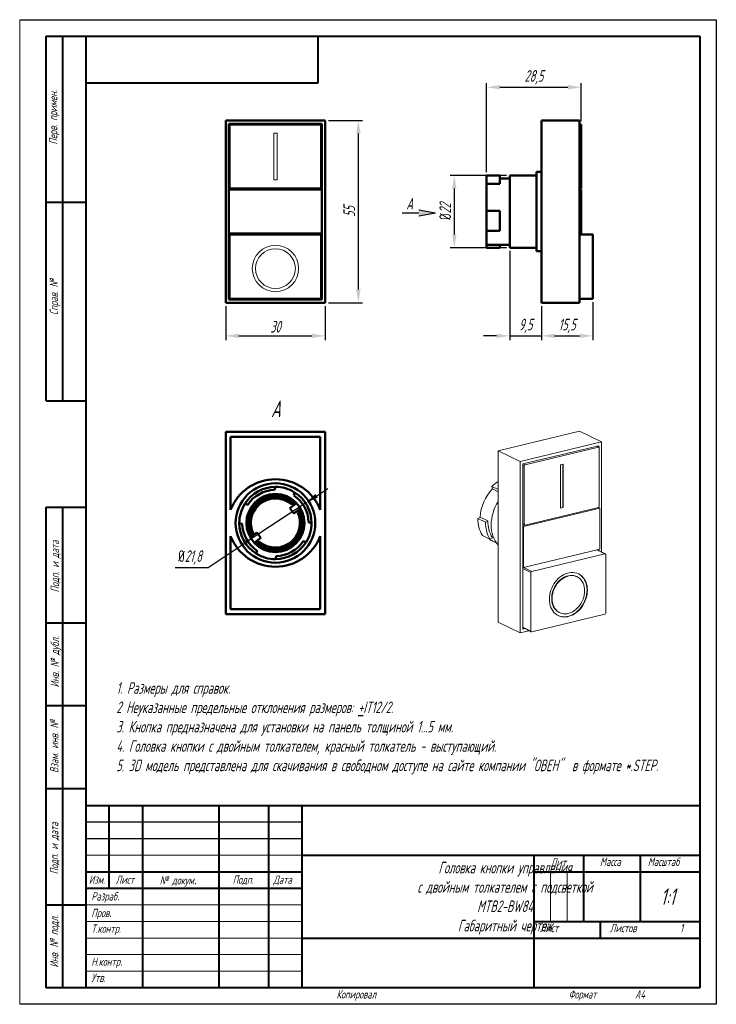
# Model space of a CAD drawing. Header units: millimetres. Extents: x 2381 to 2591, y 1129 to 1426.
import ezdxf

# ---------------------------------------------------------------- set-up
doc = ezdxf.new("R2010")
doc.units = ezdxf.units.MM
for name, color, linetype, lineweight in [('main', 5, 'Continuous', 50), ('text', 7, 'Continuous', 25), ('РАЗМЕРЫ', 7, 'Continuous', 25), ('ФОРМАТ', 7, 'Continuous', 25), ('ФОРМАТ @ 1', 7, 'Continuous', 25)]:
    doc.layers.add(name, color=color, linetype=linetype, lineweight=lineweight)
doc.styles.add('GOST', font='Gost.shx', dxfattribs={"width": 0.8, "oblique": 15, "height": 3.5})
doc.dimstyles.new('ISO-25', dxfattribs={"dimtxt": 3.5, "dimasz": 4, "dimexe": 1.25, "dimexo": 1, "dimgap": 1, "dimtad": 1, "dimtoh": 1, "dimdec": 1, "dimtxsty": 'GOST', "dimcen": 0, "dimclrd": 256, "dimclrt": 7, "dimadec": 0, "dimazin": 2, "dimtfac": 1, "dimtdec": 1, "dimtmove": 0, "dimatfit": 1, "dimfxl": 0, "dimlwd": -1, "dimarcsym": 0})
doc.dimstyles.get("Standard").update_dxf_attribs({"dimtxt": 3.5, "dimasz": 4, "dimexe": 1.25, "dimexo": 1, "dimgap": 1, "dimtad": 1, "dimdec": 1, "dimrnd": 0.5, "dimtxsty": 'GOST', "dimcen": 0, "dimclrd": 256, "dimclre": 256, "dimclrt": 7, "dimadec": 0, "dimazin": 2, "dimtfac": 1, "dimtdec": 1, "dimtmove": 2, "dimatfit": 1, "dimfxl": 0, "dimtolj": 1, "dimtzin": 0, "dimlwd": -1, "dimlwe": -1, "dimarcsym": 0})

# ---------------------------------------------------------------- blocks, each defined once
blk = doc.blocks.new('*D259')
at = {"layer": 'Defpoints', "color": 0}
for p in [(2442.9, 1340.36), (2472.9, 1340.36), (2472.9, 1330.36)]:
    blk.add_point(p, dxfattribs=at)
at = {"layer": 'РАЗМЕРЫ'}
for p, q in [((2442.9, 1339.36), (2442.9, 1329.11)), ((2472.9, 1339.36), (2472.9, 1329.11)), ((2446.9, 1330.36), (2468.9, 1330.36))]:
    blk.add_line(p, q, dxfattribs=at)
for points in [[(2446.9, 1331.03), (2446.9, 1329.69), (2442.9, 1330.36)], [(2468.9, 1329.69), (2468.9, 1331.03), (2472.9, 1330.36)]]:
    blk.add_solid(points, dxfattribs=at)
at = {"layer": 'РАЗМЕРЫ', "color": 7, "insert": (2457.9, 1333.11), "char_height": 3.5, "attachment_point": 5, "style": 'GOST'}
blk.add_mtext('\\A1;30', dxfattribs=at)
blk = doc.blocks.new('*D260')
at = {"layer": 'Defpoints', "color": 0}
for p in [(2472.9, 1395.36), (2482.9, 1395.36), (2472.9, 1340.36)]:
    blk.add_point(p, dxfattribs=at)
at = {"layer": 'РАЗМЕРЫ'}
for p, q in [((2473.9, 1395.36), (2484.15, 1395.36)), ((2482.9, 1344.36), (2482.9, 1391.36)), ((2473.9, 1340.36), (2484.15, 1340.36))]:
    blk.add_line(p, q, dxfattribs=at)
for points in [[(2483.57, 1391.36), (2482.23, 1391.36), (2482.9, 1395.36)], [(2482.23, 1344.36), (2483.57, 1344.36), (2482.9, 1340.36)]]:
    blk.add_solid(points, dxfattribs=at)
at = {"layer": 'РАЗМЕРЫ', "color": 7, "insert": (2480.15, 1367.86), "char_height": 3.5, "attachment_point": 5, "rotation": 90, "style": 'GOST'}
blk.add_mtext('\\A1;55', dxfattribs=at)
blk = doc.blocks.new('*D261')
at = {"layer": 'Defpoints', "color": 0}
for p in [(2528.58, 1378.76), (2511.83, 1356.96), (2528.58, 1356.96)]:
    blk.add_point(p, dxfattribs=at)
at = {"layer": 'РАЗМЕРЫ'}
for p, q in [((2527.58, 1378.76), (2510.58, 1378.76)), ((2511.83, 1374.76), (2511.83, 1360.96)), ((2527.58, 1356.96), (2510.58, 1356.96))]:
    blk.add_line(p, q, dxfattribs=at)
for points in [[(2512.49, 1374.76), (2511.16, 1374.76), (2511.83, 1378.76)], [(2511.16, 1360.96), (2512.49, 1360.96), (2511.83, 1356.96)]]:
    blk.add_solid(points, dxfattribs=at)
at = {"layer": 'РАЗМЕРЫ', "color": 7, "insert": (2509.08, 1367.86), "char_height": 3.5, "attachment_point": 5, "rotation": 90, "style": 'GOST'}
blk.add_mtext('\\A1;{\\Q0;%%C}22', dxfattribs=at)
blk = doc.blocks.new('*D262')
at = {"layer": 'Defpoints', "color": 0}
for p in [(2528.58, 1356.96), (2538.08, 1340.36), (2538.08, 1330.36)]:
    blk.add_point(p, dxfattribs=at)
at = {"layer": 'РАЗМЕРЫ'}
for p, q in [((2528.58, 1355.96), (2528.58, 1329.11)), ((2538.08, 1339.36), (2538.08, 1329.11)), ((2524.58, 1330.36), (2520.58, 1330.36)), ((2528.58, 1330.36), (2538.08, 1330.36)), ((2542.08, 1330.36), (2546.08, 1330.36))]:
    blk.add_line(p, q, dxfattribs=at)
for points in [[(2524.58, 1329.69), (2524.58, 1331.03), (2528.58, 1330.36)], [(2542.08, 1331.03), (2542.08, 1329.69), (2538.08, 1330.36)]]:
    blk.add_solid(points, dxfattribs=at)
at = {"layer": 'РАЗМЕРЫ', "color": 7, "insert": (2533.33, 1333.37), "char_height": 3.5, "attachment_point": 5, "style": 'GOST'}
blk.add_mtext('\\A1;9,5', dxfattribs=at)
blk = doc.blocks.new('*D263')
at = {"layer": 'Defpoints', "color": 0}
for p in [(2550.08, 1405.36), (2550.08, 1394.16), (2521.58, 1378.76)]:
    blk.add_point(p, dxfattribs=at)
at = {"layer": 'РАЗМЕРЫ'}
for p, q in [((2521.58, 1379.76), (2521.58, 1406.61)), ((2525.58, 1405.36), (2546.08, 1405.36)), ((2550.08, 1395.16), (2550.08, 1406.61))]:
    blk.add_line(p, q, dxfattribs=at)
for points in [[(2525.58, 1406.03), (2525.58, 1404.69), (2521.58, 1405.36)], [(2546.08, 1404.69), (2546.08, 1406.03), (2550.08, 1405.36)]]:
    blk.add_solid(points, dxfattribs=at)
at = {"layer": 'РАЗМЕРЫ', "color": 7, "insert": (2535.83, 1408.37), "char_height": 3.5, "attachment_point": 5, "style": 'GOST'}
blk.add_mtext('\\A1;28,5', dxfattribs=at)
blk = doc.blocks.new('*D264')
at = {"layer": 'Defpoints', "color": 0}
for p in [(2538.08, 1340.36), (2553.58, 1341.56), (2553.58, 1330.36)]:
    blk.add_point(p, dxfattribs=at)
at = {"layer": 'РАЗМЕРЫ'}
for p, q in [((2553.58, 1340.56), (2553.58, 1329.11)), ((2538.08, 1339.36), (2538.08, 1329.11)), ((2542.08, 1330.36), (2549.58, 1330.36))]:
    blk.add_line(p, q, dxfattribs=at)
for points in [[(2542.08, 1331.03), (2542.08, 1329.69), (2538.08, 1330.36)], [(2549.58, 1329.69), (2549.58, 1331.03), (2553.58, 1330.36)]]:
    blk.add_solid(points, dxfattribs=at)
at = {"layer": 'РАЗМЕРЫ', "color": 7, "insert": (2545.83, 1333.37), "char_height": 3.5, "attachment_point": 5, "style": 'GOST'}
blk.add_mtext('\\A1;15,5', dxfattribs=at)
blk = doc.blocks.new('*D269')
at = {"layer": 'Defpoints', "color": 0}
for p in [(2467, 1279.92), (2448.81, 1267.91)]:
    blk.add_point(p, dxfattribs=at)
at = {"layer": 'РАЗМЕРЫ'}
for p, q in [((2470.34, 1282.12), (2473.67, 1284.33)), ((2467, 1279.92), (2448.81, 1267.91)), ((2437.59, 1260.5), (2448.81, 1267.91)), ((2427.72, 1260.5), (2437.59, 1260.5))]:
    blk.add_line(p, q, dxfattribs=at)
at = {"layer": 'РАЗМЕРЫ', "color": 0}
blk.add_arc((2457.9, 1273.91), 10.9, 95.2583, 220.0114, dxfattribs=at)
at = {"layer": 'РАЗМЕРЫ'}
blk.add_solid([(2469.97, 1282.68), (2470.7, 1281.57), (2467, 1279.92)], dxfattribs=at)
at = {"layer": 'РАЗМЕРЫ', "color": 7, "insert": (2432.16, 1263.52), "char_height": 3.5, "attachment_point": 5, "style": 'GOST'}
blk.add_mtext('\\A1;{\\Q0;%%c}21,8', dxfattribs=at)
blk = doc.blocks.new('_None')

msp = doc.modelspace()

# ---------------------------------------------------------------- hatches: boundary and pattern name
at = {"layer": 'РАЗМЕРЫ', "lineweight": 25, "ltscale": 5}
h = msp.add_hatch(color=256, dxfattribs=at)
h.dxf.hatch_style = 1
h.paths.add_polyline_path([(2506.15, 1367.48), (2501.15, 1366.6), (2501.15, 1368.36)])

# ---------------------------------------------------------------- linework, layer by layer
at = {"layer": 'main'}
for p, q in [((2472.9, 1395.36), (2442.9, 1395.36)), ((2442.9, 1395.36), (2442.9, 1340.36)), ((2471.9, 1394.36), (2443.9, 1394.36)), ((2443.9, 1394.36), (2443.9, 1374.46)), ((2444.1, 1393.86), (2444.1, 1375.06)), ((2471.4, 1394.16), (2444.4, 1394.16)), ((2471.7, 1375.06), (2471.7, 1393.86)), ((2471.9, 1374.46), (2471.9, 1394.36)), ((2472.9, 1340.36), (2472.9, 1395.36)), ((2549.58, 1395.36), (2538.08, 1395.36)), ((2538.08, 1395.36), (2538.08, 1340.36)), ((2549.58, 1395.36), (2549.58, 1340.36)), ((2549.58, 1394.16), (2550.08, 1394.16)), ((2550.08, 1394.16), (2550.08, 1393.86)), ((2550.08, 1393.86), (2550.08, 1375.06)), ((2525.58, 1378.76), (2521.58, 1378.76)), ((2521.58, 1377.11), (2521.58, 1378.76)), ((2525.58, 1377.11), (2525.58, 1378.76)), ((2536.58, 1378.76), (2528.58, 1378.76)), ((2528.58, 1367.86), (2528.58, 1378.76)), ((2538.08, 1379.86), (2536.58, 1379.86)), ((2536.58, 1367.86), (2536.58, 1379.86)), ((2521.58, 1376.21), (2521.58, 1377.11)), ((2525.58, 1376.21), (2521.58, 1376.21)), ((2521.58, 1368.12), (2521.58, 1376.21)), ((2528.58, 1377.86), (2525.58, 1377.86)), ((2525.58, 1376.21), (2525.58, 1377.11)), ((2443.9, 1374.46), (2443.9, 1361.26)), ((2471.9, 1374.46), (2443.9, 1374.46)), ((2444.4, 1374.76), (2471.4, 1374.76)), ((2471.9, 1361.26), (2471.9, 1374.46)), ((2550.08, 1374.76), (2549.58, 1374.76)), ((2550.08, 1374.46), (2549.58, 1374.46)), ((2550.08, 1375.06), (2550.08, 1374.76)), ((2550.08, 1374.46), (2550.08, 1361.26)), ((2525.58, 1368.12), (2521.58, 1368.12)), ((2521.58, 1367.86), (2521.58, 1368.12)), ((2521.58, 1362.09), (2521.58, 1367.86)), ((2525.58, 1367.86), (2525.58, 1368.12)), ((2525.58, 1362.09), (2525.58, 1367.86)), ((2528.58, 1356.96), (2528.58, 1367.86)), ((2536.58, 1355.86), (2536.58, 1367.86)), ((2443.9, 1361.26), (2471.9, 1361.26)), ((2443.9, 1361.26), (2443.9, 1341.36)), ((2444.1, 1360.66), (2444.1, 1341.86)), ((2471.35, 1360.96), (2444.4, 1360.96)), ((2471.65, 1341.86), (2471.65, 1360.66)), ((2471.9, 1341.36), (2471.9, 1361.26)), ((2525.58, 1362.09), (2521.58, 1362.09)), ((2521.58, 1357.86), (2521.58, 1362.09)), ((2550.08, 1361.26), (2549.58, 1361.26)), ((2549.58, 1360.96), (2553.58, 1360.96)), ((2553.58, 1360.96), (2553.58, 1360.66)), ((2553.58, 1360.66), (2553.58, 1341.86)), ((2525.58, 1357.86), (2521.58, 1357.86)), ((2521.58, 1356.96), (2521.58, 1357.86)), ((2525.58, 1357.86), (2528.58, 1357.86)), ((2525.58, 1356.96), (2525.58, 1357.86)), ((2525.58, 1356.96), (2521.58, 1356.96)), ((2528.58, 1356.96), (2536.58, 1356.96)), ((2536.58, 1355.86), (2538.08, 1355.86)), ((2442.9, 1340.36), (2472.9, 1340.36)), ((2443.9, 1341.36), (2471.9, 1341.36)), ((2444.4, 1341.56), (2471.35, 1341.56)), ((2549.58, 1340.36), (2538.08, 1340.36)), ((2553.58, 1341.56), (2549.58, 1341.56)), ((2553.58, 1341.86), (2553.58, 1341.56)), ((2442.9, 1246.41), (2442.9, 1301.41)), ((2442.9, 1301.41), (2472.9, 1301.41)), ((2472.9, 1301.41), (2472.9, 1246.41)), ((2471.4, 1299.91), (2444.4, 1299.91)), ((2444.4, 1299.91), (2444.4, 1277.91)), ((2471.4, 1277.91), (2471.4, 1299.91)), ((2457.9, 1284.81), (2457.64, 1283.91)), ((2463.41, 1282.26), (2463.67, 1283.16)), ((2452.56, 1279.73), (2452.22, 1280.09)), ((2449.56, 1279.42), (2448.65, 1279.68)), ((2452.07, 1279.96), (2452.41, 1279.6)), ((2452.41, 1279.6), (2452.76, 1279.23)), ((2452.9, 1279.37), (2452.56, 1279.73)), ((2464.27, 1279.91), (2462.27, 1278.42)), ((2462.27, 1278.42), (2463.46, 1276.81)), ((2462.81, 1279.45), (2463.22, 1279.75)), ((2463.46, 1276.81), (2465.47, 1278.31)), ((2465.02, 1277.35), (2464.61, 1277.04)), ((2468.8, 1273.91), (2467.9, 1274.17)), ((2447, 1273.91), (2447.9, 1273.65)), ((2444.4, 1269.91), (2444.4, 1247.91)), ((2452.34, 1271.01), (2450.33, 1269.52)), ((2450.79, 1270.48), (2451.2, 1270.78)), ((2451.53, 1267.92), (2453.53, 1269.41)), ((2453.53, 1269.41), (2452.34, 1271.01)), ((2452.99, 1268.38), (2452.58, 1268.07)), ((2462.9, 1268.46), (2463.24, 1268.09)), ((2463.39, 1268.23), (2463.05, 1268.6)), ((2463.73, 1267.87), (2463.39, 1268.23)), ((2466.25, 1268.4), (2467.15, 1268.15)), ((2471.4, 1247.91), (2471.4, 1269.91)), ((2452.39, 1265.57), (2452.13, 1264.66)), ((2463.24, 1268.09), (2463.58, 1267.73)), ((2457.9, 1263.01), (2458.16, 1263.92)), ((2444.4, 1247.91), (2471.4, 1247.91)), ((2472.9, 1246.41), (2442.9, 1246.41))]:
    msp.add_line(p, q, dxfattribs=at)
at = {"layer": 'main', "lineweight": 20}
for p, q in [((2458.4, 1391.46), (2457.4, 1391.46)), ((2457.4, 1391.46), (2457.4, 1377.46)), ((2458.4, 1377.46), (2458.4, 1391.46)), ((2457.4, 1377.46), (2458.4, 1377.46)), ((2549.61, 1301.57), (2525.03, 1295.68)), ((2556.2, 1298.35), (2549.61, 1301.57)), ((2556.2, 1298.35), (2531.63, 1292.46)), ((2556.2, 1265.15), (2556.2, 1298.35)), ((2531.63, 1292.46), (2525.03, 1295.68)), ((2525.03, 1295.68), (2525.03, 1244)), ((2555.38, 1297.21), (2532.45, 1291.72)), ((2555.26, 1296.78), (2533.14, 1291.49)), ((2555.26, 1296.78), (2554.72, 1297.05)), ((2555.39, 1296.77), (2554.79, 1297.07)), ((2555.38, 1296.78), (2555.38, 1297.21)), ((2555.51, 1278.9), (2555.51, 1296.56)), ((2531.63, 1292.46), (2531.63, 1240.78)), ((2532.45, 1291.72), (2532.45, 1273.02)), ((2532.9, 1291.15), (2532.45, 1291.37)), ((2532.6, 1291.75), (2533.14, 1291.49)), ((2532.9, 1291.15), (2532.9, 1273.48)), ((2544.61, 1291.7), (2543.79, 1291.5)), ((2543.79, 1291.5), (2543.79, 1278.35)), ((2544.5, 1278.6), (2544.5, 1291.67)), ((2544.61, 1278.54), (2544.61, 1291.7)), ((2525.03, 1284.04), (2523.13, 1284.97)), ((2523.34, 1284.17), (2523.13, 1284.97)), ((2525.03, 1283.34), (2523.34, 1284.17)), ((2555.67, 1278.37), (2532.73, 1272.88)), ((2533.14, 1273.26), (2555.26, 1278.55)), ((2543.79, 1278.43), (2544.5, 1278.6)), ((2543.79, 1278.35), (2544.61, 1278.54)), ((2544.5, 1278.6), (2544.61, 1278.54)), ((2555.38, 1278.51), (2555.28, 1278.56)), ((2555.38, 1278.51), (2555.38, 1278.62)), ((2555.67, 1278.37), (2555.38, 1278.51)), ((2555.67, 1265.97), (2555.67, 1278.37)), ((2518.93, 1275.27), (2519.67, 1275.69)), ((2521.22, 1274.15), (2518.93, 1275.27)), ((2521.96, 1274.57), (2519.67, 1275.69)), ((2521.22, 1274.15), (2521.96, 1274.57)), ((2532.45, 1273.7), (2532.9, 1273.48)), ((2532.45, 1273.55), (2533.01, 1273.27)), ((2532.45, 1273.02), (2532.45, 1260.61)), ((2532.73, 1272.88), (2532.45, 1273.02)), ((2532.73, 1272.88), (2532.73, 1260.47)), ((2522.57, 1269.05), (2520.28, 1270.17)), ((2523.31, 1269.47), (2522.57, 1269.05)), ((2523.47, 1268.42), (2524.48, 1267.93)), ((2532.73, 1260.47), (2555.67, 1265.97)), ((2557.23, 1264.6), (2554.83, 1265.77)), ((2557.36, 1264.58), (2554.9, 1265.78)), ((2555.38, 1265.55), (2555.38, 1265.9)), ((2557.23, 1264.6), (2535.15, 1259.31)), ((2557.47, 1246.71), (2557.47, 1264.37)), ((2532.45, 1260.61), (2532.45, 1241.91)), ((2532.73, 1260.47), (2532.45, 1260.61)), ((2534.9, 1258.97), (2532.45, 1260.17)), ((2532.76, 1260.48), (2535.15, 1259.31)), ((2534.9, 1258.97), (2534.9, 1241.3)), ((2548.84, 1257.67), (2548.73, 1257.73)), ((2535.15, 1241.08), (2557.23, 1246.37)), ((2543.46, 1246.94), (2543.58, 1246.89)), ((2531.63, 1240.78), (2525.03, 1244)), ((2532.45, 1242.5), (2534.9, 1241.3)), ((2532.45, 1242.35), (2535.02, 1241.09)), ((2532.45, 1241.91), (2533.04, 1242.06)), ((2531.63, 1240.78), (2534.33, 1241.43))]:
    msp.add_line(p, q, dxfattribs=at)
at = {"layer": 'main', "lineweight": 20, "flags": 128}
for points in [[(2551.94, 1253.65), (2551.91, 1254.31), (2551.83, 1254.95), (2551.68, 1255.56), (2551.48, 1256.14), (2551.22, 1256.67), (2550.92, 1257.16), (2550.56, 1257.61), (2550.16, 1257.99), (2549.72, 1258.32), (2549.24, 1258.59), (2548.73, 1258.79), (2548.2, 1258.92), (2547.65, 1258.99), (2547.08, 1258.99), (2546.5, 1258.92), (2545.92, 1258.78), (2545.34, 1258.57), (2544.77, 1258.3), (2544.22, 1257.97), (2543.68, 1257.58), (2543.18, 1257.14), (2542.7, 1256.64), (2542.26, 1256.1), (2541.86, 1255.52), (2541.5, 1254.91), (2541.2, 1254.27), (2540.94, 1253.61), (2540.74, 1252.94), (2540.59, 1252.26), (2540.5, 1251.58), (2540.48, 1250.91), (2540.5, 1250.25), (2540.59, 1249.61), (2540.74, 1249), (2540.94, 1248.42), (2541.2, 1247.89), (2541.5, 1247.39), (2541.86, 1246.95), (2542.26, 1246.57), (2542.7, 1246.24), (2543.18, 1245.97), (2543.68, 1245.77), (2544.22, 1245.63), (2544.77, 1245.57), (2545.34, 1245.57), (2545.92, 1245.64), (2546.5, 1245.78), (2547.08, 1245.99), (2547.65, 1246.26), (2548.2, 1246.59), (2548.73, 1246.98), (2549.24, 1247.42), (2549.72, 1247.92), (2550.16, 1248.46), (2550.56, 1249.04), (2550.92, 1249.65), (2551.22, 1250.29), (2551.48, 1250.95), (2551.68, 1251.62), (2551.83, 1252.3), (2551.91, 1252.98), (2551.94, 1253.65)], [(2548.73, 1257.73), (2548.31, 1257.9), (2547.82, 1258.03), (2547.3, 1258.09), (2546.77, 1258.08), (2546.23, 1258), (2545.69, 1257.86), (2545.15, 1257.64), (2544.63, 1257.37), (2544.12, 1257.03), (2543.64, 1256.63), (2543.18, 1256.18), (2542.77, 1255.69), (2542.39, 1255.15), (2542.06, 1254.58), (2541.77, 1253.98), (2541.54, 1253.37), (2541.37, 1252.74), (2541.25, 1252.1), (2541.19, 1251.47), (2541.19, 1250.85), (2541.25, 1250.25), (2541.37, 1249.67), (2541.54, 1249.12), (2541.77, 1248.62), (2542.06, 1248.16), (2542.39, 1247.74), (2542.77, 1247.39), (2543.18, 1247.1), (2543.46, 1246.94)], [(2551.12, 1253.46), (2551.09, 1254.07), (2551.01, 1254.66), (2550.86, 1255.22), (2550.65, 1255.75), (2550.4, 1256.23), (2550.09, 1256.67), (2549.73, 1257.05), (2549.33, 1257.38), (2548.9, 1257.64), (2548.43, 1257.84), (2547.93, 1257.97), (2547.42, 1258.03), (2546.88, 1258.03), (2546.34, 1257.95), (2545.8, 1257.8), (2545.27, 1257.59), (2544.74, 1257.31), (2544.23, 1256.97), (2543.75, 1256.57), (2543.3, 1256.13), (2542.88, 1255.63), (2542.5, 1255.09), (2542.17, 1254.52), (2541.89, 1253.93), (2541.66, 1253.31), (2541.48, 1252.68), (2541.36, 1252.05), (2541.3, 1251.41), (2541.3, 1250.79), (2541.36, 1250.19), (2541.48, 1249.61), (2541.66, 1249.07), (2541.89, 1248.56), (2542.17, 1248.1), (2542.5, 1247.69), (2542.88, 1247.33), (2543.3, 1247.04), (2543.75, 1246.81), (2544.23, 1246.64), (2544.74, 1246.55), (2545.27, 1246.52), (2545.8, 1246.56), (2546.34, 1246.68), (2546.88, 1246.86), (2547.42, 1247.1), (2547.93, 1247.41), (2548.43, 1247.78), (2548.9, 1248.2), (2549.33, 1248.68), (2549.73, 1249.19), (2550.09, 1249.75), (2550.4, 1250.33), (2550.65, 1250.94), (2550.86, 1251.56), (2551.01, 1252.19), (2551.09, 1252.83), (2551.12, 1253.46)], [(2543.08, 1246.02), (2543.57, 1245.82), (2544.1, 1245.69), (2544.66, 1245.62), (2545.23, 1245.63), (2545.8, 1245.7), (2546.38, 1245.84), (2546.96, 1246.04), (2547.53, 1246.31), (2548.09, 1246.64), (2548.62, 1247.03), (2549.13, 1247.48), (2549.6, 1247.97), (2550.05, 1248.51), (2550.45, 1249.09), (2550.8, 1249.7), (2551.11, 1250.34), (2551.36, 1251), (2551.57, 1251.68), (2551.71, 1252.36), (2551.8, 1253.04), (2551.83, 1253.71)]]:
    msp.add_lwpolyline(points, dxfattribs=at)
at = {"layer": 'main', "lineweight": 20}
for radius in [7, 6]:
    msp.add_circle((2457.9, 1350.66), radius, dxfattribs=at)
at = {"layer": 'main'}
for radius in [12, 8.75]:
    msp.add_circle((2457.9, 1273.91), radius, dxfattribs=at)
for centre, radius, start, end in [((2444.4, 1393.86), 0.3, 90, 180), ((2471.4, 1393.86), 0.3, 0, 90), ((2444.4, 1375.06), 0.3, 180, 270), ((2471.4, 1375.06), 0.3, 270, 0), ((2444.4, 1360.66), 0.3, 90, 180), ((2471.35, 1360.66), 0.3, 0, 90), ((2444.4, 1341.86), 0.3, 180, 270), ((2471.35, 1341.86), 0.3, 270, 0), ((2457.9, 1272.62), 14.5, 21.4033, 158.5967), ((2457.9, 1273.91), 10.9, 90, 148.0486), ((2457.9, 1273.91), 10, 91.4819, 146.5667), ((2457.9, 1273.91), 10.9, 58.0486, 90), ((2457.9, 1273.91), 10.9, 0, 58.0486), ((2457.9, 1273.91), 8.4, 46.9939, 206.4208), ((2457.9, 1273.91), 8.39, 132.5946, 133.9596), ((2457.9, 1273.91), 7.9, 47.6527, 132.5518), ((2457.9, 1273.91), 7.4, 48.4024, 132.5028), ((2457.9, 1273.91), 10, 1.4819, 56.5667), ((2457.9, 1273.91), 10.9, 148.0486, 180), ((2457.9, 1273.91), 7.9, 134.0024, 205.762), ((2457.9, 1273.91), 7.4, 134.0514, 205.0123), ((2457.9, 1273.91), 8.4, 226.9939, 26.4208), ((2457.9, 1273.91), 7.4, 132.5028, 134.0514), ((2457.9, 1273.91), 7.9, 314.0024, 25.762), ((2457.9, 1273.91), 7.4, 314.0514, 25.0123), ((2457.9, 1273.91), 10.9, 180, 238.0486), ((2457.9, 1273.91), 10, 181.4819, 236.5667), ((2457.9, 1273.91), 10.9, 328.0486, 0), ((2457.9, 1275.21), 14.5, 201.4033, 338.5967), ((2457.9, 1273.91), 7.4, 228.4024, 312.5028), ((2457.9, 1273.91), 10, 271.4819, 326.5667), ((2457.9, 1273.91), 7.4, 312.5028, 314.0514), ((2457.9, 1273.91), 7.9, 227.6527, 312.5518), ((2457.9, 1273.91), 10.9, 270, 328.0486), ((2457.9, 1273.91), 8.39, 312.5946, 313.9596), ((2457.9, 1273.91), 10.9, 238.0486, 270)]:
    msp.add_arc(centre, radius, start, end, dxfattribs=at)
at = {"layer": 'main', "lineweight": 20}
for centre, radius, start, end in [((2555.3, 1296.59), 0.204, 353.2576, 102.2844), ((2533.25, 1291.15), 0.354, 107.7933, 180.6108), ((2531.22, 1276.54), 11.68, 121.9998, 133.845), ((2532.28, 1275.26), 12.62, 135.0855, 178.0434), ((2536.54, 1273.15), 13.6, 147.799, 179.3301), ((2555.15, 1278.89), 0.354, 287.7933, 0.6108), ((2528.52, 1275.09), 9.6, 178.9241, 210.8059), ((2530.82, 1273.97), 9.6, 178.9241, 210.8059), ((2530.76, 1274.18), 8.8, 177.4416, 212.2884), ((2532.04, 1273.03), 9.1, 178.2566, 219.6612), ((2533.1, 1273.46), 0.204, 173.2576, 282.2844), ((2526.1, 1273.81), 6, 230.1233, 243.9231), ((2557.27, 1264.4), 0.204, 353.2576, 102.2844), ((2535.26, 1258.97), 0.354, 107.7933, 180.6108), ((2546.57, 1254.04), 5.27, 356.3746, 59.7279), ((2557.12, 1246.7), 0.354, 287.7933, 0.6108), ((2535.11, 1241.28), 0.204, 173.2576, 282.2844)]:
    msp.add_arc(centre, radius, start, end, dxfattribs=at)
at = {"layer": 'main'}
for points in [[(2463.63, 1280.06), (2463.49, 1279.96), (2463.36, 1279.85), (2463.22, 1279.75)], [(2465.02, 1277.35), (2465.15, 1277.45), (2465.29, 1277.55), (2465.42, 1277.65)], [(2450.79, 1270.48), (2450.65, 1270.38), (2450.51, 1270.28), (2450.38, 1270.18)], [(2452.17, 1267.77), (2452.31, 1267.87), (2452.44, 1267.97), (2452.58, 1268.07)]]:
    msp.add_open_spline(points, degree=3, dxfattribs=at)
at = {"layer": 'РАЗМЕРЫ', "lineweight": 25, "ltscale": 5}
for p, q in [((2496.15, 1367.48), (2501.15, 1367.48)), ((2501.15, 1368.36), (2506.15, 1367.48)), ((2501.15, 1366.6), (2506.15, 1367.48))]:
    msp.add_line(p, q, dxfattribs=at)
at = {"layer": 'ФОРМАТ', "lineweight": 0}
msp.add_line((2380.81, 1425.73), (2380.81, 1128.73), dxfattribs=at)
at = {"layer": 'ФОРМАТ', "ltscale": 5}
msp.add_line((2380.81, 1425.73), (2590.81, 1425.73), dxfattribs=at)
at = {"layer": 'ФОРМАТ', "linetype": 'ByBlock', "ltscale": 5}
for p, q in [((2590.81, 1425.73), (2590.81, 1128.73)), ((2590.81, 1128.73), (2380.81, 1128.73))]:
    msp.add_line(p, q, dxfattribs=at)
at = {"layer": 'ФОРМАТ', "lineweight": 40}
for p, q in [((2388.81, 1310.73), (2388.81, 1420.73)), ((2388.81, 1310.73), (2388.81, 1420.73)), ((2393.81, 1310.73), (2393.81, 1420.73)), ((2393.81, 1310.73), (2393.81, 1420.73)), ((2470.81, 1406.73), (2470.81, 1420.73)), ((2400.81, 1406.73), (2470.81, 1406.73)), ((2388.81, 1370.73), (2400.81, 1370.73)), ((2388.81, 1310.73), (2400.81, 1310.73)), ((2388.81, 1133.73), (2388.81, 1278.73)), ((2388.81, 1278.73), (2400.81, 1278.73)), ((2393.81, 1133.73), (2393.81, 1278.73)), ((2400.81, 1243.73), (2388.81, 1243.73)), ((2400.81, 1218.73), (2388.81, 1218.73)), ((2400.81, 1193.73), (2388.81, 1193.73)), ((2400.81, 1188.73), (2585.81, 1188.73)), ((2407.81, 1163.73), (2407.81, 1188.73)), ((2417.81, 1188.73), (2417.81, 1133.73)), ((2440.81, 1188.73), (2440.81, 1133.73)), ((2455.81, 1188.73), (2455.81, 1133.73)), ((2465.81, 1188.73), (2465.81, 1133.73)), ((2465.81, 1173.73), (2585.81, 1173.73)), ((2535.81, 1173.73), (2535.81, 1133.73)), ((2550.81, 1173.73), (2550.81, 1153.73)), ((2567.81, 1173.73), (2567.81, 1153.73)), ((2400.81, 1168.73), (2465.81, 1168.73)), ((2535.81, 1168.73), (2585.81, 1168.73)), ((2400.81, 1163.73), (2465.81, 1163.73)), ((2388.81, 1158.73), (2400.81, 1158.73)), ((2535.81, 1153.73), (2585.81, 1153.73)), ((2555.81, 1153.73), (2555.81, 1148.73)), ((2465.81, 1148.73), (2585.81, 1148.73))]:
    msp.add_line(p, q, dxfattribs=at)
at = {"layer": 'ФОРМАТ', "lineweight": 40, "ltscale": 5}
for p, q in [((2388.81, 1420.73), (2585.81, 1420.73)), ((2400.81, 1133.73), (2400.81, 1420.73)), ((2585.81, 1420.73), (2585.81, 1133.73)), ((2585.81, 1133.73), (2388.81, 1133.73))]:
    msp.add_line(p, q, dxfattribs=at)
at = {"layer": 'ФОРМАТ'}
for p, q in [((2400.81, 1370.73), (2388.81, 1370.73)), ((2400.81, 1183.73), (2465.81, 1183.73)), ((2400.81, 1178.73), (2465.81, 1178.73))]:
    msp.add_line(p, q, dxfattribs=at)
at = {"layer": 'ФОРМАТ', "linetype": 'Continuous', "lineweight": 0}
for p, q in [((2400.81, 1173.73), (2465.81, 1173.73)), ((2540.81, 1168.73), (2540.81, 1153.73)), ((2545.81, 1168.73), (2545.81, 1153.73)), ((2400.81, 1158.73), (2465.81, 1158.73)), ((2400.81, 1153.73), (2465.81, 1153.73)), ((2400.81, 1148.73), (2465.81, 1148.73)), ((2400.81, 1143.73), (2465.81, 1143.73)), ((2400.81, 1138.73), (2465.81, 1138.73))]:
    msp.add_line(p, q, dxfattribs=at)
at = {"layer": 'ФОРМАТ', "linetype": 'Continuous'}
msp.add_line((2388.81, 1133.73), (2400.81, 1133.73), dxfattribs=at)

# ---------------------------------------------------------------- texts
at = {"layer": 'text', "ltscale": 100, "insert": (2409.92, 1225.89), "char_height": 3.5, "width": 178.5111, "attachment_point": 1, "style": 'GOST'}
msp.add_mtext('1. Размеры для справок.\\P2 Неуказанные предельные отклонения размеров: {\\L+}IT12/2.\\P3. Кнопка предназначена для установки на панель толщиной 1...5 мм.\\P4. Головка кнопки с двойным толкателем, красный толкатель - выступающий.\\P5. 3D модель представлена для скачивания в свободном доступе на сайте компании "ОВЕН"  в формате *.STEP.', dxfattribs=at)
at = {"layer": 'РАЗМЕРЫ', "lineweight": 25, "char_height": 25000, "attachment_point": 1, "style": 'GOST'}
for s, insert in [('{\\H0.00014x;\\FGOST|c0;А}', (2497.32, 1371.98)), ('{\\H0.0002x;\\FGOST|c0;А}', (2456.58, 1310.84))]:
    msp.add_mtext_dynamic_manual_height_columns(s, width=3.1479, gutter_width=12.5, heights=[0], dxfattribs=dict(at, insert=insert))
at = {"layer": 'ФОРМАТ', "char_height": 2.5, "attachment_point": 1, "rotation": 90, "style": 'GOST'}
for s, insert in [('{\\Q15;\\W0.8;Перв. примен\\W0.965;.}', (2389.64, 1388.05)), ('Справ. №', (2389.86, 1336.66)), ('{\\Q15;\\W0.8;Подп. и дата}', (2390.16, 1252.98)), ('Инв. № {\\Fgost_au|c204;дубл.}', (2390.15, 1224.32)), ('Взам. инв. №', (2389.99, 1198.51)), ('{\\Q15;\\W0.8;Подп. и дата}', (2389.93, 1167.93)), ('Инв. № {\\Fgost_au|c204;подл\\W0.965;.}', (2389.93, 1139.8))]:
    msp.add_mtext(s, dxfattribs=dict(at, insert=insert))
at = {"layer": 'ФОРМАТ', "attachment_point": 1, "style": 'GOST'}
for s, insert, char_height in [('{\\Q15;\\W0.8;Лит\\H1.4x;\\W0.965;.}', (2540.88, 1173.77), 2.5), ('{\\Q15;\\W0.8;Масштаб}', (2570.16, 1172.98), 2.5), ('\\pxqc;Головка кнопки управления\\Pс двойным толкателем c подсветкой\\PMTB2-BW84\\PГабаритный чертеж', (2500.72, 1171.72), 3.5), ('{\\Q15;\\W0.8;Масса}', (2555.72, 1172.98), 2.5), ('{\\Q15;\\W0.784;Изм.}', (2401.67, 1167.58), 2.5), ('{\\Q15;\\W0.8;Лист}', (2409.73, 1167.58), 2.5), ('{\\Q15;\\W0.8;Подп.}', (2445.01, 1167.6), 2.5), ('{\\Q15;\\W0.8;Дата}', (2457.26, 1167.58), 2.5), ('{\\Q15;\\W0.8;Разраб\\H1.4x;.}', (2402.39, 1163.54), 2.5), ('1:1', (2574.02, 1163.7), 5), ('{\\Q15;\\W0.8;Пров\\H1.4x;.}', (2402.39, 1158.54), 2.5), ('{\\Q15;\\W0.8;Т.контр\\W0.965;.}', (2402.39, 1152.8), 2.5), ('Лист    ', (2537.59, 1152.98), 2.5), ('{\\Q15;\\W0.8;Листов}', (2558.72, 1152.98), 2.5), ('1', (2579.88, 1152.96), 2.5), ('{\\Q15;\\W0.8;Н.контр\\H1.4x;.}', (2402.39, 1143.84), 2.5), ('{\\Q15;\\W0.8;Утв.}', (2402.39, 1137.98), 2.5), ('{\\W0.9;Копировал}', (2476.31, 1132.98), 2.5), ('{\\W0.9;Формат}', (2546.31, 1132.98), 2.5), ('{\\W0.9;A4}', (2566.31, 1132.96), 2.5)]:
    msp.add_mtext(s, dxfattribs=dict(at, insert=insert, char_height=char_height))
at = {"layer": 'ФОРМАТ @ 1', "insert": (2423.01, 1167.39), "char_height": 2.5, "attachment_point": 1, "style": 'GOST'}
msp.add_mtext('№ докум{\\Fwin_eskd|c204;\\W0.965;.}', dxfattribs=at)

# ---------------------------------------------------------------- dimensions: what is measured, and where the dimension line sits
at = {"layer": 'РАЗМЕРЫ'}
for base, p1, p2, picture, middle in [((2550.08, 1405.36), (2521.58, 1378.76), (2550.08, 1394.16), '*D263', (2535.83, 1408.37)), ((2538.08, 1330.36), (2528.58, 1356.96), (2538.08, 1340.36), '*D262', (2533.33, 1333.37)), ((2472.9, 1330.36), (2442.9, 1340.36), (2472.9, 1340.36), '*D259', (2457.9, 1333.11)), ((2553.58, 1330.36), (2538.08, 1340.36), (2553.58, 1341.56), '*D264', (2545.83, 1333.37))]:
    dim = msp.add_linear_dim(base=base, p1=p1, p2=p2, dimstyle='Standard', override={"dimlfac": 1, "dimtxsty": 'GOST', "dimsah": 1, "dimtmove": 1, "dimtolj": 1}, dxfattribs=at)
    dim.commit()
    dim.dimension.update_dxf_attribs({"geometry": picture, "text_midpoint": middle})
dim = msp.add_linear_dim(base=(2482.9, 1395.36), p1=(2472.9, 1340.36), p2=(2472.9, 1395.36), angle=90, dimstyle='Standard', override={"dimlfac": 1, "dimtxsty": 'GOST', "dimsah": 1, "dimtmove": 1, "dimtolj": 1}, dxfattribs=at)
dim.commit()
dim.dimension.update_dxf_attribs({"geometry": '*D260', "text_midpoint": (2480.15, 1367.86)})
dim = msp.add_linear_dim(base=(2511.83, 1356.96), p1=(2528.58, 1378.76), p2=(2528.58, 1356.96), angle=90, text='{\\Q0;%%C}<>', dimstyle='Standard', override={"dimlfac": 1, "dimtxsty": 'GOST', "dimsah": 1, "dimtmove": 1, "dimtolj": 1}, dxfattribs=at)
dim.commit()
dim.dimension.update_dxf_attribs({"geometry": '*D261', "text_midpoint": (2509.08, 1367.86)})
dim = msp.add_diameter_dim_2p(p1=(2467, 1279.92), p2=(2448.81, 1267.91), text='{\\Q0;%%c}21,8', dimstyle='ISO-25', override={"dimlfac": 1, "dimtxsty": 'GOST', "dimblk2": 'None', "dimsah": 1, "dimse2": 1, "dimsd1": 1, "dimsd2": 0, "dimtmove": 1, "dimtolj": 1}, dxfattribs=at)
dim.commit()
dim.dimension.update_dxf_attribs({"geometry": '*D269', "text_midpoint": (2437.59, 1260.5), "dimtype": 163})

doc.saveas('drawing.dxf')
